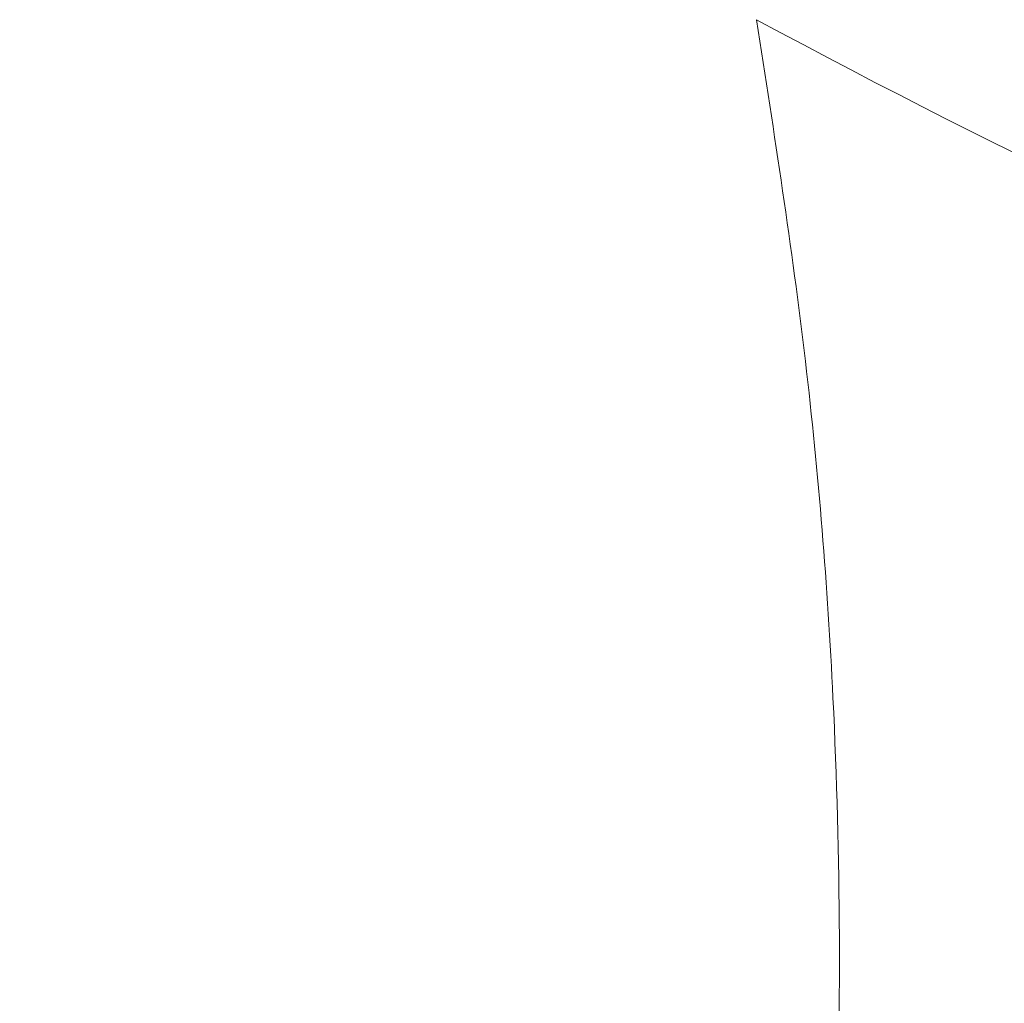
# Model space of a CAD drawing. Header units: millimetres. Extents: x 8 to 587, y 12 to 540.
# Tile 75 of 256: x 532.123 to 532.369, y 122.664 to 122.91. Entities that reach past the tile are written whole.
import ezdxf

# ---------------------------------------------------------------- set-up
doc = ezdxf.new("R2010")
doc.units = ezdxf.units.MM

msp = doc.modelspace()

# ---------------------------------------------------------------- linework, layer by layer
at = {"color": 252, "linetype": 'Continuous', "lineweight": 0}
msp.add_arc((533.31953, 124.78891), 2.13427, 241.68551, 264.66081, dxfattribs=at)
for points, knots in [([(530.88525, 133.11667), (530.95739, 132.83497), (531.10166, 132.27157), (531.31139, 131.42074), (531.51624, 130.56566), (531.71572, 129.70594), (531.90996, 128.84172), (532.09896, 127.97279), (532.2827, 127.0992), (532.46118, 126.22097), (532.63436, 125.33836), (532.80212, 124.45132), (532.96493, 123.56026), (533.06893, 122.96269), (533.12093, 122.6639)], [0, 0, 0, 0, 0.083256, 0.166514, 0.24977, 0.333057, 0.416345, 0.499632, 0.583011, 0.666391, 0.74977, 0.83318, 0.91659, 1, 1, 1, 1]), ([(526.09304, 122.37893), (526.18572, 122.32652), (526.3711, 122.22169), (526.65391, 122.07631), (526.93987, 121.93989), (527.22982, 121.81318), (527.52344, 121.69631), (527.81913, 121.59033), (528.11579, 121.49578), (528.39812, 121.41718), (528.66693, 121.35262), (528.92162, 121.30072), (529.17664, 121.25845), (529.43138, 121.2264), (529.67596, 121.20593), (529.91009, 121.19622), (530.13336, 121.19654), (530.35432, 121.20714), (530.57199, 121.22869), (530.77352, 121.25999), (530.9589, 121.29947), (531.12818, 121.34553), (531.27943, 121.39681), (531.41324, 121.45129), (531.53051, 121.50689), (531.64293, 121.56887), (531.75075, 121.63797), (531.85309, 121.71481), (531.94893, 121.79974), (532.03647, 121.89207), (532.11457, 121.99166), (532.17826, 122.09238), (532.22865, 122.19276), (532.26739, 122.29132), (532.29764, 122.39564), (532.31829, 122.50568), (532.32871, 122.62106), (532.32817, 122.72784), (532.32059, 122.82436), (532.31168, 122.88145), (532.30722, 122.90999)], [0, 0, 0, 0, 0.039521, 0.079055, 0.118588, 0.158108, 0.197923, 0.237738, 0.277003, 0.316268, 0.349653, 0.383063, 0.416475, 0.449875, 0.483252, 0.512936, 0.542654, 0.572374, 0.602075, 0.631743, 0.656419, 0.681104, 0.705776, 0.724684, 0.74361, 0.762531, 0.781434, 0.800834, 0.820289, 0.83975, 0.859182, 0.878562, 0.89461, 0.910672, 0.926717, 0.9434, 0.960104, 0.976786, 0.988393, 1, 1, 1, 1])]:
    msp.add_open_spline(points, degree=3, knots=knots, dxfattribs=at)

doc.saveas('drawing.dxf')
